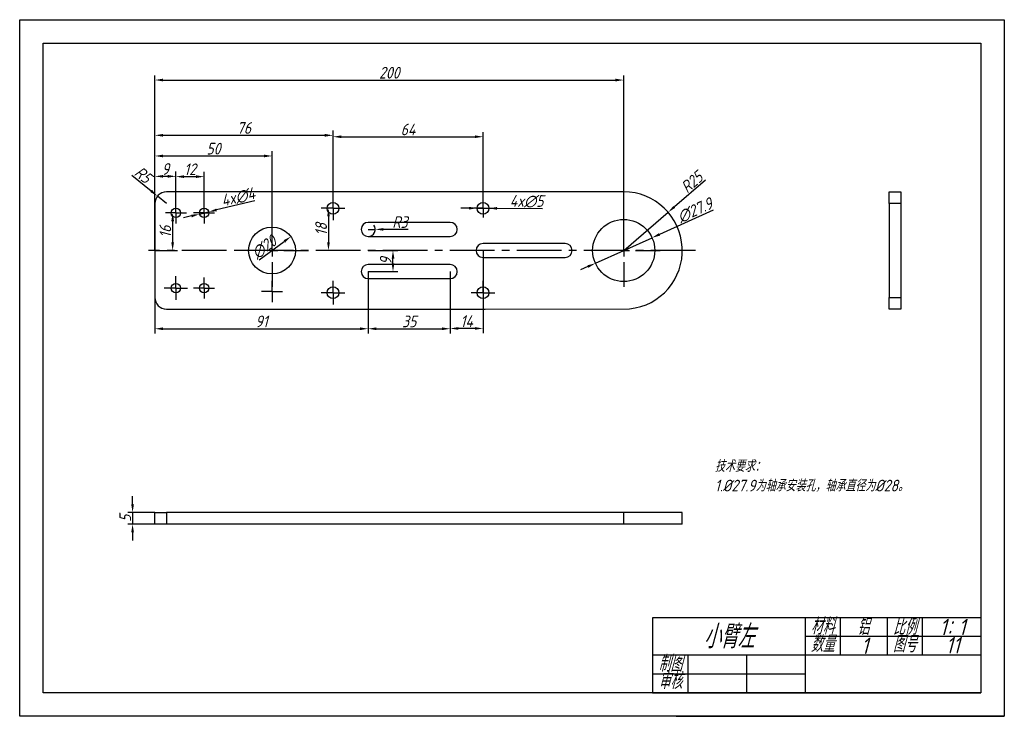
# Model space of a CAD drawing. Header units: millimetres. Extents: x 2835 to 3255, y 1592 to 1889.
import ezdxf

# ---------------------------------------------------------------- set-up
doc = ezdxf.new("R2010")
doc.units = ezdxf.units.MM
doc.linetypes.add('CENTER2', pattern=[28.575, 19.05, -3.175, 3.175, -3.175])
for name, color, linetype in [('10', 7, 'Continuous'), ('中心线', 1, 'CENTER2'), ('细实线', 3, 'Continuous')]:
    doc.layers.add(name, color=color, linetype=linetype)
doc.layers.add('粗实线', color=7, linetype='Continuous', lineweight=30)
doc.styles.get("Standard").update_dxf_attribs({"font": 'gbeitc.shx', "bigfont": 'gbcbig.shx'})
doc.dimstyles.new('ISO-25', dxfattribs={"dimtxt": 5, "dimasz": 3.5, "dimexe": 2, "dimexo": 0, "dimtad": 1, "dimdec": 0, "dimtxsty": 'Standard', "dimcen": 2.5, "dimadec": 0, "dimazin": 0, "dimtfac": 1, "dimtdec": 0, "dimtmove": 0, "dimatfit": 3, "dimfxl": 1, "dimarcsym": 0})

# ---------------------------------------------------------------- blocks, each defined once
blk = doc.blocks.new('SW_CENTERMARKSYMBOL_0')
at = {"layer": '10', "color": 0}
for p, q in [((0, 5), (0, 15.5)), ((-5, 0), (-15.5, 0)), ((0, 0), (-2.5, 0)), ((0, 0), (0, 2.5)), ((0, 0), (0, -2.5)), ((0, 0), (2.5, 0)), ((5, 0), (15.5, 0)), ((0, -5), (0, -15.5))]:
    blk.add_line(p, q, dxfattribs=at)
blk = doc.blocks.new('SW_CENTERMARKSYMBOL_1')
at = {"layer": '10', "color": 0}
for p, q in [((0, 5), (0, 15.5)), ((-5, 0), (-15.5, 0)), ((0, 0), (-2.5, 0)), ((0, 0), (0, 2.5)), ((0, 0), (0, -2.5)), ((0, 0), (2.5, 0)), ((5, 0), (15.5, 0)), ((0, -5), (0, -15.5))]:
    blk.add_line(p, q, dxfattribs=at)
blk = doc.blocks.new('SW_CENTERMARKSYMBOL_3')
at = {"layer": '10', "color": 0}
for p, q in [((0, 2.5), (0, 5)), ((-2.5, 0), (-5, 0)), ((0, 0), (-2.5, 0)), ((0, 0), (0, 2.5)), ((0, 0), (0, -2.5)), ((0, 0), (2.5, 0)), ((2.5, 0), (5, 0)), ((0, -2.5), (0, -5))]:
    blk.add_line(p, q, dxfattribs=at)
blk = doc.blocks.new('SW_CENTERMARKSYMBOL_4')
at = {"layer": '10', "color": 0}
for p, q in [((0, 2.5), (0, 4.5)), ((-2.5, 0), (-4.5, 0)), ((0, 0), (-2.5, 0)), ((0, 0), (0, 2.5)), ((0, 0), (0, -2.5)), ((0, 0), (2.5, 0)), ((2.5, 0), (4.5, 0)), ((0, -2.5), (0, -4.5))]:
    blk.add_line(p, q, dxfattribs=at)
blk = doc.blocks.new('SW_CENTERMARKSYMBOL_6')
at = {"layer": '10', "color": 0}
for p, q in [((0, 2.5), (0, 5)), ((-2.5, 0), (-5, 0)), ((0, 0), (-2.5, 0)), ((0, 0), (0, 2.5)), ((0, 0), (0, -2.5)), ((0, 0), (2.5, 0)), ((2.5, 0), (5, 0)), ((0, -2.5), (0, -5))]:
    blk.add_line(p, q, dxfattribs=at)
blk = doc.blocks.new('SW_CENTERMARKSYMBOL_7')
at = {"layer": '10', "color": 0}
for p, q in [((0, 2.5), (0, 4.5)), ((-2.5, 0), (-4.5, 0)), ((0, 0), (-2.5, 0)), ((0, 0), (0, 2.5)), ((0, 0), (0, -2.5)), ((0, 0), (2.5, 0)), ((2.5, 0), (4.5, 0)), ((0, -2.5), (0, -4.5))]:
    blk.add_line(p, q, dxfattribs=at)
blk = doc.blocks.new('SW_CENTERMARKSYMBOL_8')
at = {"layer": '10', "color": 0}
for p, q in [((0, 2.5), (0, 4.5)), ((-2.5, 0), (-4.5, 0)), ((0, 0), (-2.5, 0)), ((0, 0), (0, 2.5)), ((0, 0), (0, -2.5)), ((0, 0), (2.5, 0)), ((2.5, 0), (4.5, 0)), ((0, -2.5), (0, -4.5))]:
    blk.add_line(p, q, dxfattribs=at)
blk = doc.blocks.new('SW_CENTERMARKSYMBOL_9')
at = {"layer": '10', "color": 0}
for p, q in [((0, 2.5), (0, 4.5)), ((-2.5, 0), (-4.5, 0)), ((0, 0), (-2.5, 0)), ((0, 0), (0, 2.5)), ((0, 0), (0, -2.5)), ((0, 0), (2.5, 0)), ((2.5, 0), (4.5, 0)), ((0, -2.5), (0, -4.5))]:
    blk.add_line(p, q, dxfattribs=at)
blk = doc.blocks.new('SW_CENTERMARKSYMBOL_11')
at = {"layer": '10', "color": 0}
for p, q in [((0, 2.5), (0, 5)), ((-2.5, 0), (-5, 0)), ((0, 0), (-2.5, 0)), ((0, 0), (0, 2.5)), ((0, 0), (0, -2.5)), ((0, 0), (2.5, 0)), ((2.5, 0), (5, 0)), ((0, -2.5), (0, -5))]:
    blk.add_line(p, q, dxfattribs=at)
blk = doc.blocks.new('SW_CENTERMARKSYMBOL_12')
at = {"layer": '10', "color": 0}
for p, q in [((0, 2.5), (0, 5)), ((-2.5, 0), (-5, 0)), ((0, 0), (-2.5, 0)), ((0, 0), (0, 2.5)), ((0, 0), (0, -2.5)), ((0, 0), (2.5, 0)), ((2.5, 0), (5, 0)), ((0, -2.5), (0, -5))]:
    blk.add_line(p, q, dxfattribs=at)
blk = doc.blocks.new('SW_CENTERMARKSYMBOL_13')
at = {"layer": '10', "color": 0}
for p, q in [((-2.5, 0), (-4, 0)), ((0, 0), (-2.5, 0)), ((0, 2.5), (0, 4)), ((0, 0), (0, 2.5)), ((0, 0), (0, -2.5)), ((0, 0), (2.5, 0)), ((2.5, 0), (4, 0)), ((0, -2.5), (0, -4))]:
    blk.add_line(p, q, dxfattribs=at)
blk = doc.blocks.new('*D30')
at = {"layer": 'Defpoints', "color": 0, "lineweight": 25, "transparency": 16777216}
for p in [(2916.03, 1806.68), (2912.15, 1805.74)]:
    blk.add_point(p, dxfattribs=at)
at = {"layer": '细实线', "color": 0, "lineweight": -2, "transparency": 16777216}
for p, q in [((2935.8, 1811.45), (2919.44, 1807.5)), ((2912.15, 1805.74), (2916.03, 1806.68)), ((2908.74, 1804.92), (2905.34, 1804.1))]:
    blk.add_line(p, q, dxfattribs=at)
at = {"layer": '细实线', "color": 0, "lineweight": 25, "transparency": 16777216}
for points in [[(2919.3, 1808.07), (2919.57, 1806.93), (2916.03, 1806.68)], [(2908.61, 1805.49), (2908.88, 1804.35), (2912.15, 1805.74)]]:
    blk.add_solid(points, dxfattribs=at)
at = {"layer": '细实线', "color": 0, "lineweight": 25, "transparency": 16777216, "insert": (2928.59, 1812.92), "char_height": 5, "attachment_point": 5, "rotation": 13.5675}
blk.add_mtext('4x∅4', dxfattribs=at)
blk = doc.blocks.new('*D31')
at = {"layer": 'Defpoints', "color": 0, "lineweight": 25, "transparency": 16777216}
for p in [(3030.59, 1808.23), (3035.59, 1808.19)]:
    blk.add_point(p, dxfattribs=at)
at = {"layer": '细实线', "color": 0, "lineweight": -2, "transparency": 16777216}
for p, q in [((3027.09, 1808.26), (3023.59, 1808.28)), ((3030.59, 1808.23), (3035.59, 1808.19)), ((3058.43, 1808.02), (3039.09, 1808.16))]:
    blk.add_line(p, q, dxfattribs=at)
at = {"layer": '细实线', "color": 0, "lineweight": 25, "transparency": 16777216}
for points in [[(3027.1, 1808.84), (3027.09, 1807.67), (3030.59, 1808.23)], [(3039.09, 1808.75), (3039.09, 1807.58), (3035.59, 1808.19)]]:
    blk.add_solid(points, dxfattribs=at)
at = {"layer": '细实线', "color": 0, "lineweight": 25, "transparency": 16777216, "insert": (3051.69, 1811.19), "char_height": 5, "attachment_point": 5, "rotation": 359.56}
blk.add_mtext('4x∅5', dxfattribs=at)
blk = doc.blocks.new('*D32')
at = {"layer": 'Defpoints', "color": 0, "lineweight": 25, "transparency": 16777216}
for p in [(2951.14, 1796.15), (2935.04, 1784.27)]:
    blk.add_point(p, dxfattribs=at)
at = {"layer": '细实线', "color": 0, "lineweight": -2, "transparency": 16777216}
blk.add_line((2937.63, 1786.18), (2948.32, 1794.07), dxfattribs=at)
at = {"layer": '细实线', "color": 0, "lineweight": 25, "transparency": 16777216}
blk.add_solid([(2947.97, 1794.54), (2948.67, 1793.6), (2951.14, 1796.15)], dxfattribs=at)
at = {"layer": '细实线', "color": 0, "lineweight": 25, "transparency": 16777216, "insert": (2939.71, 1791.6), "char_height": 5, "attachment_point": 5, "rotation": 36.4265}
blk.add_mtext('∅20', dxfattribs=at)
blk = doc.blocks.new('*D33')
at = {"layer": 'Defpoints', "color": 0, "lineweight": 25, "transparency": 16777216}
for p in [(3105.17, 1795.64), (3081.01, 1784.77)]:
    blk.add_point(p, dxfattribs=at)
at = {"layer": '细实线', "color": 0, "lineweight": -2, "transparency": 16777216}
for p, q in [((3131.29, 1807.39), (3108.37, 1797.08)), ((3081.01, 1784.77), (3105.17, 1795.64)), ((3077.81, 1783.34), (3074.62, 1781.9))]:
    blk.add_line(p, q, dxfattribs=at)
at = {"layer": '细实线', "color": 0, "lineweight": 25, "transparency": 16777216}
for points in [[(3108.13, 1797.61), (3108.61, 1796.55), (3105.17, 1795.64)], [(3077.58, 1783.87), (3078.05, 1782.81), (3081.01, 1784.77)]]:
    blk.add_solid(points, dxfattribs=at)
at = {"layer": '细实线', "color": 0, "lineweight": 25, "transparency": 16777216, "insert": (3123.5, 1807.32), "char_height": 5, "attachment_point": 5, "rotation": 24.2167}
blk.add_mtext('∅27.9', dxfattribs=at)
blk = doc.blocks.new('*D34')
at = {"layer": 'Defpoints', "color": 0, "lineweight": 25, "transparency": 16777216}
for p in [(3112.03, 1806.52), (3093.09, 1790.21)]:
    blk.add_point(p, dxfattribs=at)
at = {"layer": '细实线', "color": 0, "lineweight": -2, "transparency": 16777216}
for p, q in [((3127.98, 1820.25), (3114.69, 1808.81)), ((3093.09, 1790.21), (3112.03, 1806.52))]:
    blk.add_line(p, q, dxfattribs=at)
at = {"layer": '细实线', "color": 0, "lineweight": 25, "transparency": 16777216}
blk.add_solid([(3114.31, 1809.25), (3115.07, 1808.37), (3112.03, 1806.52)], dxfattribs=at)
at = {"layer": '细实线', "color": 0, "lineweight": 25, "transparency": 16777216, "insert": (3122.15, 1819.36), "char_height": 5, "attachment_point": 5, "rotation": 40.7328}
blk.add_mtext('R25', dxfattribs=at)
blk = doc.blocks.new('*D35')
at = {"layer": 'Defpoints', "color": 0, "lineweight": 25, "transparency": 16777216}
for p in [(2894.23, 1813.38), (2898.09, 1810.21)]:
    blk.add_point(p, dxfattribs=at)
at = {"layer": '细实线', "color": 0, "lineweight": -2, "transparency": 16777216}
for p, q in [((2883.34, 1822.32), (2891.52, 1815.6)), ((2898.09, 1810.21), (2894.23, 1813.38))]:
    blk.add_line(p, q, dxfattribs=at)
at = {"layer": '细实线', "color": 0, "lineweight": 25, "transparency": 16777216}
blk.add_solid([(2891.89, 1816.05), (2891.15, 1815.15), (2894.23, 1813.38)], dxfattribs=at)
at = {"layer": '细实线', "color": 0, "lineweight": 25, "transparency": 16777216, "insert": (2888.06, 1822.49), "char_height": 5, "attachment_point": 5, "rotation": 320.6195}
blk.add_mtext('R5', dxfattribs=at)
blk = doc.blocks.new('*D36')
at = {"layer": 'Defpoints', "color": 0, "lineweight": 25, "transparency": 16777216}
for p in [(2943.09, 1830.51), (2893.09, 1790.21), (2943.09, 1790.21)]:
    blk.add_point(p, dxfattribs=at)
at = {"layer": '细实线', "color": 0, "lineweight": -2, "transparency": 16777216}
for p, q in [((2893.09, 1790.21), (2893.09, 1832.51)), ((2943.09, 1790.21), (2943.09, 1832.51)), ((2896.59, 1830.51), (2939.59, 1830.51))]:
    blk.add_line(p, q, dxfattribs=at)
at = {"layer": '细实线', "color": 0, "lineweight": 25, "transparency": 16777216}
for points in [[(2896.59, 1831.1), (2896.59, 1829.93), (2893.09, 1830.51)], [(2939.59, 1831.1), (2939.59, 1829.93), (2943.09, 1830.51)]]:
    blk.add_solid(points, dxfattribs=at)
at = {"layer": '细实线', "color": 0, "lineweight": 25, "transparency": 16777216, "insert": (2918.09, 1833.64), "char_height": 5, "attachment_point": 5}
blk.add_mtext('50', dxfattribs=at)
blk = doc.blocks.new('*D37')
at = {"layer": 'Defpoints', "color": 0, "lineweight": 25, "transparency": 16777216}
for p in [(2969.09, 1839.32), (2969.09, 1808.21), (2893.09, 1790.21)]:
    blk.add_point(p, dxfattribs=at)
at = {"layer": '细实线', "color": 0, "lineweight": -2, "transparency": 16777216}
for p, q in [((2893.09, 1790.21), (2893.09, 1841.32)), ((2969.09, 1808.21), (2969.09, 1841.32)), ((2896.59, 1839.32), (2965.59, 1839.32))]:
    blk.add_line(p, q, dxfattribs=at)
at = {"layer": '细实线', "color": 0, "lineweight": 25, "transparency": 16777216}
for points in [[(2896.59, 1839.91), (2896.59, 1838.74), (2893.09, 1839.32)], [(2965.59, 1839.91), (2965.59, 1838.74), (2969.09, 1839.32)]]:
    blk.add_solid(points, dxfattribs=at)
at = {"layer": '细实线', "color": 0, "lineweight": 25, "transparency": 16777216, "insert": (2931.09, 1842.45), "char_height": 5, "attachment_point": 5}
blk.add_mtext('76', dxfattribs=at)
blk = doc.blocks.new('*D38')
at = {"layer": 'Defpoints', "color": 0, "lineweight": 25, "transparency": 16777216}
for p in [(3093.09, 1862.89), (2893.09, 1790.21), (3093.09, 1790.21)]:
    blk.add_point(p, dxfattribs=at)
at = {"layer": '细实线', "color": 0, "lineweight": -2, "transparency": 16777216}
for p, q in [((2893.09, 1790.21), (2893.09, 1864.89)), ((3093.09, 1790.21), (3093.09, 1864.89)), ((2896.59, 1862.89), (3089.59, 1862.89))]:
    blk.add_line(p, q, dxfattribs=at)
at = {"layer": '细实线', "color": 0, "lineweight": 25, "transparency": 16777216}
for points in [[(2896.59, 1863.47), (2896.59, 1862.3), (2893.09, 1862.89)], [(3089.59, 1863.47), (3089.59, 1862.3), (3093.09, 1862.89)]]:
    blk.add_solid(points, dxfattribs=at)
at = {"layer": '细实线', "color": 0, "lineweight": 25, "transparency": 16777216, "insert": (2993.09, 1866.01), "char_height": 5, "attachment_point": 5}
blk.add_mtext('200', dxfattribs=at)
blk = doc.blocks.new('*D39')
at = {"layer": 'Defpoints', "color": 0, "lineweight": 25, "transparency": 16777216}
for p in [(3033.09, 1838.71), (2969.09, 1808.21), (3033.09, 1808.21)]:
    blk.add_point(p, dxfattribs=at)
at = {"layer": '细实线', "color": 0, "lineweight": -2, "transparency": 16777216}
for p, q in [((2969.09, 1808.21), (2969.09, 1840.71)), ((3033.09, 1808.21), (3033.09, 1840.71)), ((2972.59, 1838.71), (3029.59, 1838.71))]:
    blk.add_line(p, q, dxfattribs=at)
at = {"layer": '细实线', "color": 0, "lineweight": 25, "transparency": 16777216}
for points in [[(2972.59, 1839.29), (2972.59, 1838.13), (2969.09, 1838.71)], [(3029.59, 1839.29), (3029.59, 1838.13), (3033.09, 1838.71)]]:
    blk.add_solid(points, dxfattribs=at)
at = {"layer": '细实线', "color": 0, "lineweight": 25, "transparency": 16777216, "insert": (3001.09, 1841.83), "char_height": 5, "attachment_point": 5}
blk.add_mtext('64', dxfattribs=at)
blk = doc.blocks.new('*D40')
at = {"layer": 'Defpoints', "color": 0, "lineweight": 25, "transparency": 16777216}
for p in [(2893.09, 1790.21), (2984.09, 1781.21), (2984.09, 1756.85)]:
    blk.add_point(p, dxfattribs=at)
at = {"layer": '细实线', "color": 0, "lineweight": -2, "transparency": 16777216}
for p, q in [((2893.09, 1790.21), (2893.09, 1754.85)), ((2984.09, 1781.21), (2984.09, 1754.85)), ((2896.59, 1756.85), (2980.59, 1756.85))]:
    blk.add_line(p, q, dxfattribs=at)
at = {"layer": '细实线', "color": 0, "lineweight": 25, "transparency": 16777216}
for points in [[(2896.59, 1757.44), (2896.59, 1756.27), (2893.09, 1756.85)], [(2980.59, 1757.44), (2980.59, 1756.27), (2984.09, 1756.85)]]:
    blk.add_solid(points, dxfattribs=at)
at = {"layer": '细实线', "color": 0, "lineweight": 25, "transparency": 16777216, "insert": (2938.59, 1759.98), "char_height": 5, "attachment_point": 5}
blk.add_mtext('91', dxfattribs=at)
blk = doc.blocks.new('*D41')
at = {"layer": 'Defpoints', "color": 0, "lineweight": 25, "transparency": 16777216}
for p in [(2984.09, 1781.21), (3019.09, 1781.21), (3019.09, 1756.85)]:
    blk.add_point(p, dxfattribs=at)
at = {"layer": '细实线', "color": 0, "lineweight": -2, "transparency": 16777216}
for p, q in [((2984.09, 1781.21), (2984.09, 1754.85)), ((3019.09, 1781.21), (3019.09, 1754.85)), ((2987.59, 1756.85), (3015.59, 1756.85))]:
    blk.add_line(p, q, dxfattribs=at)
at = {"layer": '细实线', "color": 0, "lineweight": 25, "transparency": 16777216}
for points in [[(2987.59, 1757.43), (2987.59, 1756.26), (2984.09, 1756.85)], [(3015.59, 1757.43), (3015.59, 1756.26), (3019.09, 1756.85)]]:
    blk.add_solid(points, dxfattribs=at)
at = {"layer": '细实线', "color": 0, "lineweight": 25, "transparency": 16777216, "insert": (3001.59, 1759.97), "char_height": 5, "attachment_point": 5}
blk.add_mtext('35', dxfattribs=at)
blk = doc.blocks.new('*D42')
at = {"layer": 'Defpoints', "color": 0, "lineweight": 25, "transparency": 16777216}
for p in [(2893.09, 1821.83), (2902.09, 1806.21), (2893.09, 1790.21)]:
    blk.add_point(p, dxfattribs=at)
at = {"layer": '细实线', "color": 0, "lineweight": -2, "transparency": 16777216}
for p, q in [((2893.09, 1790.21), (2893.09, 1823.83)), ((2902.09, 1806.21), (2902.09, 1823.83)), ((2898.59, 1821.83), (2896.59, 1821.83))]:
    blk.add_line(p, q, dxfattribs=at)
at = {"layer": '细实线', "color": 0, "lineweight": 25, "transparency": 16777216}
for points in [[(2896.59, 1822.41), (2896.59, 1821.25), (2893.09, 1821.83)], [(2898.59, 1822.41), (2898.59, 1821.25), (2902.09, 1821.83)]]:
    blk.add_solid(points, dxfattribs=at)
at = {"layer": '细实线', "color": 0, "lineweight": 25, "transparency": 16777216, "insert": (2897.59, 1824.95), "char_height": 5, "attachment_point": 5}
blk.add_mtext('9', dxfattribs=at)
blk = doc.blocks.new('*D43')
at = {"layer": 'Defpoints', "color": 0, "lineweight": 25, "transparency": 16777216}
for p in [(2914.09, 1821.7), (2902.09, 1806.21), (2914.09, 1806.21)]:
    blk.add_point(p, dxfattribs=at)
at = {"layer": '细实线', "color": 0, "lineweight": -2, "transparency": 16777216}
for p, q in [((2902.09, 1806.21), (2902.09, 1823.7)), ((2914.09, 1806.21), (2914.09, 1823.7)), ((2905.59, 1821.7), (2910.59, 1821.7))]:
    blk.add_line(p, q, dxfattribs=at)
at = {"layer": '细实线', "color": 0, "lineweight": 25, "transparency": 16777216}
for points in [[(2905.59, 1822.29), (2905.59, 1821.12), (2902.09, 1821.7)], [(2910.59, 1822.29), (2910.59, 1821.12), (2914.09, 1821.7)]]:
    blk.add_solid(points, dxfattribs=at)
at = {"layer": '细实线', "color": 0, "lineweight": 25, "transparency": 16777216, "insert": (2908.09, 1824.83), "char_height": 5, "attachment_point": 5}
blk.add_mtext('12', dxfattribs=at)
blk = doc.blocks.new('*D44')
at = {"layer": 'Defpoints', "color": 0, "lineweight": 25, "transparency": 16777216}
for p in [(2902.09, 1806.21), (2893.09, 1790.21), (2900.69, 1790.21)]:
    blk.add_point(p, dxfattribs=at)
at = {"layer": '细实线', "color": 0, "lineweight": -2, "transparency": 16777216}
for p, q in [((2902.09, 1806.21), (2898.69, 1806.21)), ((2900.69, 1802.71), (2900.69, 1793.71)), ((2893.09, 1790.21), (2902.69, 1790.21))]:
    blk.add_line(p, q, dxfattribs=at)
at = {"layer": '细实线', "color": 0, "lineweight": 25, "transparency": 16777216}
for points in [[(2900.11, 1802.71), (2901.28, 1802.71), (2900.69, 1806.21)], [(2900.11, 1793.71), (2901.28, 1793.71), (2900.69, 1790.21)]]:
    blk.add_solid(points, dxfattribs=at)
at = {"layer": '细实线', "color": 0, "lineweight": 25, "transparency": 16777216, "insert": (2897.57, 1798.21), "char_height": 5, "attachment_point": 5, "rotation": 90}
blk.add_mtext('16', dxfattribs=at)
blk = doc.blocks.new('*D45')
at = {"layer": 'Defpoints', "color": 0, "lineweight": 25, "transparency": 16777216}
for p in [(2969.09, 1808.21), (2967.16, 1790.21), (2969.09, 1790.21)]:
    blk.add_point(p, dxfattribs=at)
at = {"layer": '细实线', "color": 0, "lineweight": -2, "transparency": 16777216}
for p, q in [((2969.09, 1808.21), (2965.16, 1808.21)), ((2967.16, 1804.71), (2967.16, 1793.71)), ((2969.09, 1790.21), (2965.16, 1790.21))]:
    blk.add_line(p, q, dxfattribs=at)
at = {"layer": '细实线', "color": 0, "lineweight": 25, "transparency": 16777216}
for points in [[(2966.58, 1804.71), (2967.74, 1804.71), (2967.16, 1808.21)], [(2966.58, 1793.71), (2967.74, 1793.71), (2967.16, 1790.21)]]:
    blk.add_solid(points, dxfattribs=at)
at = {"layer": '细实线', "color": 0, "lineweight": 25, "transparency": 16777216, "insert": (2964.03, 1799.21), "char_height": 5, "attachment_point": 5, "rotation": 90}
blk.add_mtext('18', dxfattribs=at)
blk = doc.blocks.new('*D46')
at = {"layer": 'Defpoints', "color": 0, "lineweight": 25, "transparency": 16777216}
for p in [(2984.09, 1790.21), (2994.68, 1790.21), (2984.09, 1781.21)]:
    blk.add_point(p, dxfattribs=at)
at = {"layer": '细实线', "color": 0, "lineweight": -2, "transparency": 16777216}
for p, q in [((2984.09, 1790.21), (2996.68, 1790.21)), ((2994.68, 1784.71), (2994.68, 1786.71)), ((2984.09, 1781.21), (2996.68, 1781.21))]:
    blk.add_line(p, q, dxfattribs=at)
at = {"layer": '细实线', "color": 0, "lineweight": 25, "transparency": 16777216}
for points in [[(2994.1, 1786.71), (2995.27, 1786.71), (2994.68, 1790.21)], [(2994.1, 1784.71), (2995.27, 1784.71), (2994.68, 1781.21)]]:
    blk.add_solid(points, dxfattribs=at)
at = {"layer": '细实线', "color": 0, "lineweight": 25, "transparency": 16777216, "insert": (2991.56, 1785.71), "char_height": 5, "attachment_point": 5, "rotation": 90}
blk.add_mtext('9', dxfattribs=at)
blk = doc.blocks.new('*D47')
at = {"layer": 'Defpoints', "color": 0, "lineweight": 25, "transparency": 16777216}
for p in [(2984.09, 1799.21), (2987.09, 1799.21)]:
    blk.add_point(p, dxfattribs=at)
at = {"layer": '细实线', "color": 0, "lineweight": -2, "transparency": 16777216}
for p, q in [((2984.09, 1799.21), (2987.09, 1799.21)), ((3001.17, 1799.21), (2990.59, 1799.21))]:
    blk.add_line(p, q, dxfattribs=at)
blk.add_arc((2984.09, 1799.21), 3, 270, 38.1972, dxfattribs=at)
at = {"layer": '细实线', "color": 0, "lineweight": 25, "transparency": 16777216}
blk.add_solid([(2990.59, 1799.79), (2990.59, 1798.63), (2987.09, 1799.21)], dxfattribs=at)
at = {"layer": '细实线', "color": 0, "lineweight": 25, "transparency": 16777216, "insert": (2997.63, 1802.33), "char_height": 5, "attachment_point": 5}
blk.add_mtext('R3', dxfattribs=at)
blk = doc.blocks.new('*D48')
at = {"layer": 'Defpoints', "color": 0, "lineweight": 25, "transparency": 16777216}
for p in [(3033.09, 1790.21), (3019.09, 1781.21), (3019.09, 1756.97)]:
    blk.add_point(p, dxfattribs=at)
at = {"layer": '细实线', "color": 0, "lineweight": -2, "transparency": 16777216}
for p, q in [((3033.09, 1790.21), (3033.09, 1754.97)), ((3019.09, 1781.21), (3019.09, 1754.97)), ((3029.59, 1756.97), (3022.59, 1756.97))]:
    blk.add_line(p, q, dxfattribs=at)
at = {"layer": '细实线', "color": 0, "lineweight": 25, "transparency": 16777216}
for points in [[(3022.59, 1757.55), (3022.59, 1756.39), (3019.09, 1756.97)], [(3029.59, 1757.55), (3029.59, 1756.39), (3033.09, 1756.97)]]:
    blk.add_solid(points, dxfattribs=at)
at = {"layer": '细实线', "color": 0, "lineweight": 25, "transparency": 16777216, "insert": (3026.09, 1760.09), "char_height": 5, "attachment_point": 5}
blk.add_mtext('14', dxfattribs=at)
blk = doc.blocks.new('*D49')
at = {"layer": 'Defpoints', "color": 0, "lineweight": 25, "transparency": 16777216}
for p in [(2893.09, 1678.53), (2883.6, 1673.53), (2893.09, 1673.53)]:
    blk.add_point(p, dxfattribs=at)
at = {"layer": '细实线', "color": 0, "lineweight": -2, "transparency": 16777216}
for p, q in [((2883.6, 1682.03), (2883.6, 1685.53)), ((2893.09, 1678.53), (2881.6, 1678.53)), ((2883.6, 1678.53), (2883.6, 1673.53)), ((2893.09, 1673.53), (2881.6, 1673.53)), ((2883.6, 1670.03), (2883.6, 1666.53))]:
    blk.add_line(p, q, dxfattribs=at)
at = {"layer": '细实线', "color": 0, "lineweight": 25, "transparency": 16777216}
for points in [[(2883.01, 1682.03), (2884.18, 1682.03), (2883.6, 1678.53)], [(2883.01, 1670.03), (2884.18, 1670.03), (2883.6, 1673.53)]]:
    blk.add_solid(points, dxfattribs=at)
at = {"layer": '细实线', "color": 0, "lineweight": 25, "transparency": 16777216, "insert": (2880.47, 1676.03), "char_height": 5, "attachment_point": 5, "rotation": 90}
blk.add_mtext('5', dxfattribs=at)

msp = doc.modelspace()

# ---------------------------------------------------------------- linework, layer by layer
at = {"color": 7, "linetype": 'Continuous', "lineweight": 25}
for p, q in [((3093.09, 1815.21), (2898.09, 1815.21)), ((3206.37, 1810.21), (3206.37, 1815.21)), ((3206.37, 1815.21), (3211.37, 1815.21)), ((3211.37, 1815.21), (3211.37, 1810.21)), ((2893.09, 1810.21), (2893.09, 1770.21)), ((3211.37, 1810.21), (3206.37, 1810.21)), ((3206.37, 1810.21), (3206.37, 1770.21)), ((3211.37, 1810.21), (3211.37, 1770.21)), ((3019.09, 1802.21), (2984.09, 1802.21)), ((2984.09, 1796.21), (3019.09, 1796.21)), ((3068.09, 1793.21), (3033.09, 1793.21)), ((3033.09, 1787.21), (3068.09, 1787.21)), ((3019.09, 1784.21), (2984.09, 1784.21)), ((2984.09, 1778.21), (3019.09, 1778.21)), ((3206.37, 1770.21), (3211.37, 1770.21)), ((3206.37, 1765.21), (3206.37, 1770.21)), ((3211.37, 1770.21), (3211.37, 1765.21)), ((2898.09, 1765.21), (3033.96, 1765.21)), ((3033.96, 1765.21), (3095.58, 1765.33)), ((3211.37, 1765.21), (3206.37, 1765.21)), ((2893.09, 1673.53), (2893.09, 1678.53)), ((2893.09, 1678.53), (2898.09, 1678.53)), ((2898.09, 1678.53), (2898.09, 1673.53)), ((3093.09, 1678.53), (2898.09, 1678.53)), ((3093.09, 1673.53), (3093.09, 1678.53)), ((3118.09, 1678.53), (3093.09, 1678.53)), ((3118.09, 1673.53), (3118.09, 1678.53)), ((2898.09, 1673.53), (2893.09, 1673.53)), ((3093.09, 1673.53), (2898.09, 1673.53)), ((3118.09, 1673.53), (3093.09, 1673.53))]:
    msp.add_line(p, q, dxfattribs=at)
for centre, radius in [((2969.09, 1808.21), 2.5), ((3033.09, 1808.21), 2.5), ((2902.09, 1806.21), 2), ((2914.09, 1806.21), 2), ((3093.09, 1790.21), 13.25), ((2943.09, 1790.21), 10), ((2902.09, 1774.21), 2), ((2914.09, 1774.21), 2), ((2969.09, 1772.21), 2.5), ((3033.09, 1772.21), 2.5)]:
    msp.add_circle(centre, radius, dxfattribs=at)
for centre, radius, start, end in [((2898.09, 1810.21), 5, 90, 180), ((3093.09, 1790.21), 25, 275.7173, 90), ((2984.09, 1799.21), 3, 90, 270), ((3019.09, 1799.21), 3, 270, 90), ((3033.09, 1790.21), 3, 90, 270), ((3068.09, 1790.21), 3, 270, 90), ((2984.09, 1781.21), 3, 90, 270), ((3019.09, 1781.21), 3, 270, 90), ((2898.09, 1770.21), 5, 180, 270)]:
    msp.add_arc(centre, radius, start, end, dxfattribs=at)
at = {"layer": '中心线', "lineweight": 25}
msp.add_line((3123.71, 1790.21), (2890.37, 1790.21), dxfattribs=at)
at = {"layer": '粗实线'}
for p, q in [((3245.44, 1633.61), (3105.44, 1633.61)), ((3105.44, 1633.61), (3105.44, 1601.61)), ((3170.44, 1633.61), (3170.44, 1601.61)), ((3185.44, 1633.61), (3185.44, 1617.61)), ((3205.44, 1633.61), (3205.44, 1617.61)), ((3220.44, 1633.61), (3220.44, 1617.61)), ((3120.44, 1617.61), (3120.44, 1601.61)), ((3145.44, 1617.61), (3145.44, 1601.61)), ((3105.44, 1601.61), (3245.44, 1601.61))]:
    msp.add_line(p, q, dxfattribs=at)
msp.add_lwpolyline([(2845.44, 1878.61), (3245.44, 1878.61), (3245.44, 1601.61), (2845.44, 1601.61)], close=True, dxfattribs=at)
at = {"layer": '细实线'}
for p, q in [((3245.44, 1625.61), (3170.44, 1625.61)), ((3255.44, 1623.61), (3255.44, 1591.61)), ((3245.44, 1617.61), (3105.44, 1617.61)), ((3170.44, 1609.61), (3105.44, 1609.61)), ((3115.44, 1591.61), (3255.44, 1591.61))]:
    msp.add_line(p, q, dxfattribs=at)
msp.add_lwpolyline([(2835.44, 1888.61), (3255.44, 1888.61), (3255.44, 1591.61), (2835.44, 1591.61)], close=True, dxfattribs=at)

# ---------------------------------------------------------------- block references
at = {"layer": '中心线'}
for name, p in [('SW_CENTERMARKSYMBOL_4', (2902.09, 1806.21)), ('SW_CENTERMARKSYMBOL_8', (2914.09, 1806.21)), ('SW_CENTERMARKSYMBOL_12', (2969.09, 1808.21)), ('SW_CENTERMARKSYMBOL_13', (3033.09, 1808.21)), ('SW_CENTERMARKSYMBOL_1', (2943.09, 1790.21)), ('SW_CENTERMARKSYMBOL_0', (3093.09, 1790.21)), ('SW_CENTERMARKSYMBOL_11', (2902.09, 1774.21)), ('SW_CENTERMARKSYMBOL_9', (2914.09, 1774.21)), ('SW_CENTERMARKSYMBOL_7', (2943.09, 1772.71)), ('SW_CENTERMARKSYMBOL_6', (2969.09, 1772.21)), ('SW_CENTERMARKSYMBOL_3', (3033.09, 1772.21))]:
    msp.add_blockref(name, p, dxfattribs=at)

# ---------------------------------------------------------------- texts
at = {"layer": '细实线', "lineweight": 25, "insert": (3131.95, 1700.82), "char_height": 5, "attachment_point": 1}
msp.add_mtext_dynamic_manual_height_columns('技术要求：\\P1.%%C27.9为轴承安装孔，轴承直径为%%C28。', width=81.2358, gutter_width=17.5, heights=[0], dxfattribs=at)
at = {"layer": '细实线'}
for s, width, heights, insert, char_height, attachment_point in [('\\pxqc;材料', 15, [0], (3170.44, 1633.54), 7, 1), ('\\pxqc;铝', 15, [0], (3187.69, 1633.26), 7, 1), ('\\pxqc;比例', 15, [0], (3205.44, 1633.27), 7, 1), ('{\\H2.85714x;小臂左}', 65, [0], (3137.94, 1625.61), 3.5, 5), ('\\pxqc;1：1', 15, [0], (3225.86, 1633.18), 7, 1), ('\\pxqc;数量', 15, [0], (3170.44, 1626), 7, 1), ('\\pxqc;图号', 15, [0], (3205.44, 1625.89), 7, 1), ('\\pxqc;11', 15, [0], (3225.93, 1625.41), 7, 1), ('\\pxqc;1', 15, [0], (3188.42, 1625.19), 7, 1), ('\\pxqc;制图', 15, [8], (3105.44, 1617.61), 7, 1), ('\\pxqc;审核', 15, [8.61], (3105.44, 1610.23), 7, 1)]:
    msp.add_mtext_dynamic_manual_height_columns(s, width=width, gutter_width=17.5, heights=heights, dxfattribs=dict(at, insert=insert, char_height=char_height, attachment_point=attachment_point))

# ---------------------------------------------------------------- dimensions: what is measured, and where the dimension line sits
at = {"layer": '细实线', "lineweight": 25}
for base, p1, p2, picture, middle in [((3093.09, 1862.89), (2893.09, 1790.21), (3093.09, 1790.21), '*D38', (2993.09, 1866.01)), ((2969.09, 1839.32), (2893.09, 1790.21), (2969.09, 1808.21), '*D37', (2931.09, 1842.45)), ((3033.09, 1838.71), (2969.09, 1808.21), (3033.09, 1808.21), '*D39', (3001.09, 1841.83)), ((2943.09, 1830.51), (2893.09, 1790.21), (2943.09, 1790.21), '*D36', (2918.09, 1833.64)), ((2893.09, 1821.83), (2902.09, 1806.21), (2893.09, 1790.21), '*D42', (2897.59, 1824.95)), ((2914.09, 1821.7), (2902.09, 1806.21), (2914.09, 1806.21), '*D43', (2908.09, 1824.83)), ((2984.09, 1756.85), (2893.09, 1790.21), (2984.09, 1781.21), '*D40', (2938.59, 1759.98)), ((3019.09, 1756.97), (3033.09, 1790.21), (3019.09, 1781.21), '*D48', (3026.09, 1760.09)), ((3019.09, 1756.85), (2984.09, 1781.21), (3019.09, 1781.21), '*D41', (3001.59, 1759.97))]:
    dim = msp.add_linear_dim(base=base, p1=p1, p2=p2, dimstyle='ISO-25', dxfattribs=at)
    dim.commit()
    dim.dimension.update_dxf_attribs({"geometry": picture, "text_midpoint": middle})
for center, mpoint, picture, middle in [((2898.09, 1810.21), (2894.23, 1813.38), '*D35', (2888.06, 1822.49)), ((2984.09, 1799.21), (2987.09, 1799.21), '*D47', (2997.63, 1802.33))]:
    dim = msp.add_radius_dim(center=center, mpoint=mpoint, dimstyle='ISO-25', dxfattribs=at)
    dim.commit()
    dim.dimension.update_dxf_attribs({"geometry": picture, "text_midpoint": middle})
dim = msp.add_radius_dim(center=(3093.09, 1790.21), mpoint=(3112.03, 1806.52), dimstyle='ISO-25', dxfattribs=at)
dim.commit()
dim.dimension.update_dxf_attribs({"geometry": '*D34', "text_midpoint": (3124.19, 1816.99), "dimtype": 164})
dim = msp.add_diameter_dim_2p(p1=(2912.15, 1805.74), p2=(2916.03, 1806.68), text='4x<>', dimstyle='ISO-25', dxfattribs=at)
dim.commit()
dim.dimension.update_dxf_attribs({"geometry": '*D30', "text_midpoint": (2928.59, 1812.92)})
for p1, p2, text, picture, middle in [((3030.59, 1808.23), (3035.59, 1808.19), '4x<>', '*D31', (3051.66, 1808.07)), ((3081.0064, 1784.775), (3105.1745, 1795.6449), '<>.9', '*D33', (3124.7854, 1804.4653))]:
    dim = msp.add_diameter_dim_2p(p1=p1, p2=p2, text=text, dimstyle='ISO-25', dxfattribs=at)
    dim.commit()
    dim.dimension.update_dxf_attribs({"geometry": picture, "text_midpoint": middle, "dimtype": 163})
for base, p1, p2, picture, middle in [((2900.69, 1790.21), (2902.09, 1806.21), (2893.09, 1790.21), '*D44', (2897.57, 1798.21)), ((2967.16, 1790.21), (2969.09, 1808.21), (2969.09, 1790.21), '*D45', (2964.03, 1799.21)), ((2994.68, 1790.21), (2984.09, 1781.21), (2984.09, 1790.21), '*D46', (2991.56, 1785.71)), ((2883.6, 1673.53), (2893.09, 1678.53), (2893.09, 1673.53), '*D49', (2880.47, 1676.03))]:
    dim = msp.add_linear_dim(base=base, p1=p1, p2=p2, angle=90, dimstyle='ISO-25', dxfattribs=at)
    dim.commit()
    dim.dimension.update_dxf_attribs({"geometry": picture, "text_midpoint": middle})
dim = msp.add_diameter_dim_2p(p1=(2935.04, 1784.27), p2=(2951.14, 1796.15), dimstyle='ISO-25', dxfattribs=at)
dim.commit()
dim.dimension.update_dxf_attribs({"geometry": '*D32', "text_midpoint": (2941.57, 1789.08), "dimtype": 163})

doc.saveas('drawing.dxf')
